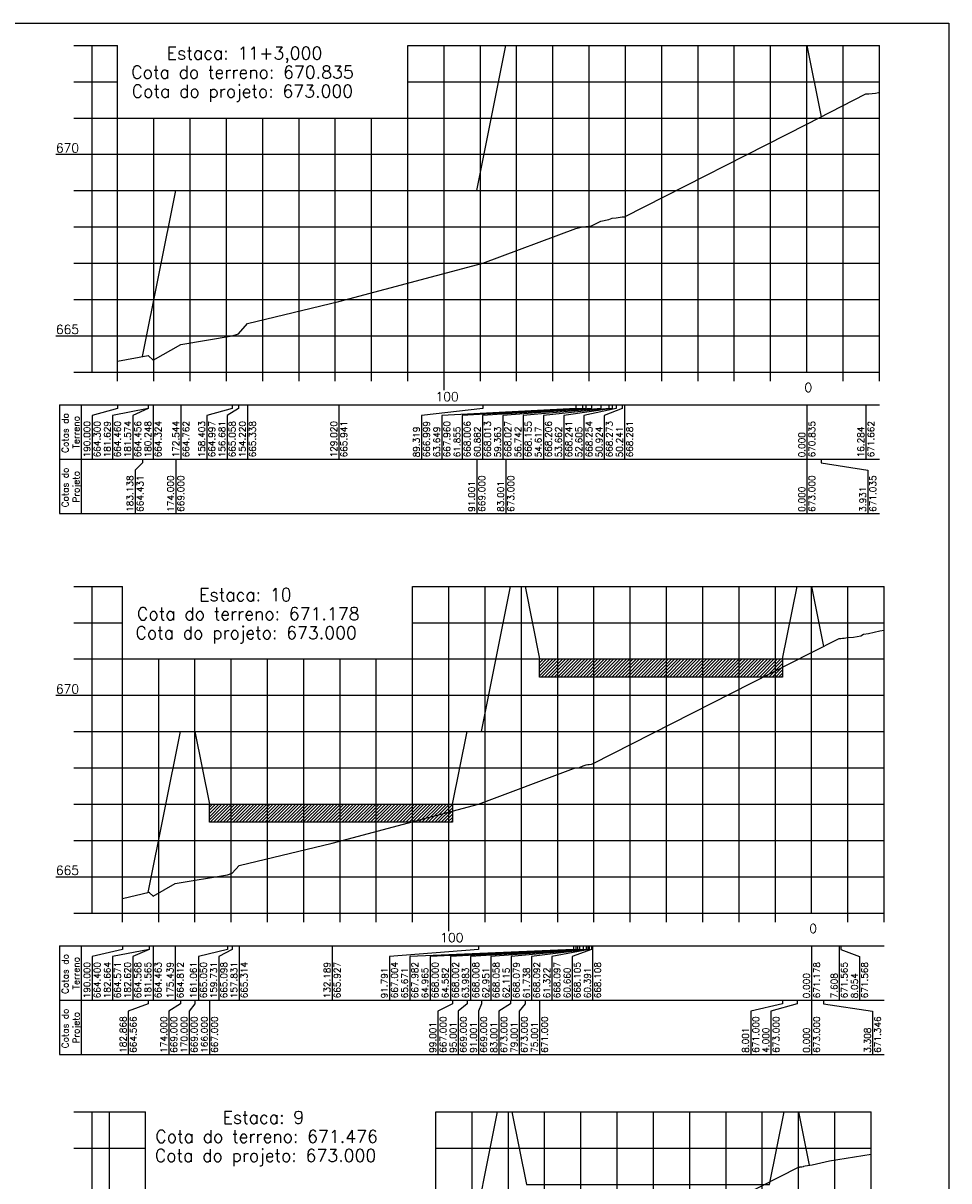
# Model space of a CAD drawing. Header units: inches. Extents: x 670 to 1686, y 41 to 653.
# Tile 10 of 10: x 1430 to 1686, y 296 to 615. Entities that reach past the tile are written whole.
import ezdxf

# ---------------------------------------------------------------- set-up
doc = ezdxf.new("R2010")
doc.units = ezdxf.units.IN
doc.header["$MEASUREMENT"] = 0
doc.linetypes.add('CONTINUO', pattern=[0])
for name, color, linetype in [('PROJETO', 104, 'Continuous'), ('SELO', 11, 'Continuous'), ('TERRENO', 22, 'Continuous'), ('TG', 7, 'CONTINUO'), ('Vp', 2, 'Continuous')]:
    doc.layers.add(name, color=color, linetype=linetype)
doc.styles.add('SIMPLEX', font='simplex', dxfattribs={"height": 0.2})
pattern_1 = [(45, (-2529.6362, 254.0057), (-0.44194174, 0.44194174), [])]

msp = doc.modelspace()

# ---------------------------------------------------------------- hatches: boundary and pattern name
at = {"layer": 'SELO'}
h = msp.add_hatch(dxfattribs=at)
h.set_pattern_fill('ANSI31', color=256, scale=5, style=0)
h.set_pattern_definition(pattern_1)
h.paths.add_polyline_path([(1572.86, 440.2), (1639.86, 440.2), (1639.86, 435.2), (1572.86, 435.2)])
h = msp.add_hatch(dxfattribs=at)
h.set_pattern_fill('ANSI31', color=256, scale=5, style=0)
h.set_pattern_definition(pattern_1)
h.paths.add_polyline_path([(1548.86, 400.2), (1548.86, 395.2), (1481.86, 395.2), (1481.86, 400.2)])

# ---------------------------------------------------------------- linework, layer by layer
at = {"layer": 'PROJETO', "flags": 128}
for points in [[(1463.41, 523.55), (1472.55, 569.24), (1472.55, 569.24), (1555.55, 569.24), (1563.55, 609.24), (1646.55, 609.24), (1646.55, 609.24), (1646.55, 609.24), (1646.55, 609.24), (1650.48, 589.59)], [(1465, 375.86), (1473.86, 420.2), (1473.86, 420.2), (1477.86, 420.2), (1481.86, 400.2), (1548.86, 400.2), (1552.86, 420.2), (1556.86, 420.2), (1564.86, 460.2), (1568.86, 460.2), (1572.86, 440.2), (1639.86, 440.2), (1643.86, 460.2), (1647.86, 460.2), (1647.86, 460.2), (1647.86, 460.2), (1647.86, 460.2), (1651.17, 443.66)], [(1461.44, 231.37), (1470.26, 275.42), (1470.26, 275.42), (1474.26, 275.42), (1478.26, 255.42), (1545.26, 255.42), (1549.26, 275.42), (1553.26, 275.42), (1561.26, 315.42), (1565.26, 315.42), (1569.26, 295.42), (1636.26, 295.42), (1640.26, 315.42), (1644.26, 315.42), (1644.26, 315.42), (1644.26, 315.42), (1644.26, 315.42), (1647.19, 300.73)]]:
    msp.add_lwpolyline(points, dxfattribs=at)
at = {"layer": 'SELO'}
for points in [[(1572.86, 440.2), (1639.86, 440.2), (1639.86, 435.2), (1572.86, 435.2)], [(1548.86, 400.2), (1548.86, 395.2), (1481.86, 395.2), (1481.86, 400.2), (1481.86, 400.2), (1481.86, 400.2), (1481.86, 400.2)]]:
    msp.add_lwpolyline(points, close=True, dxfattribs=at)
at = {"layer": 'TERRENO', "flags": 128}
for points in [[(1456.55, 522.24), (1464.92, 523.84), (1464.97, 523.8), (1466.3, 522.48), (1474, 526.86), (1488.14, 529.21), (1489.87, 529.82), (1492.33, 532.62), (1517.53, 538.65), (1557.23, 549.23), (1582.9, 558.84), (1584.69, 559.3), (1585.66, 559.37), (1587.18, 559.51), (1589.8, 560.79), (1591.93, 561.3), (1592.88, 561.65), (1593.94, 561.78), (1595.62, 561.97), (1596.31, 562.05), (1646.55, 587.59), (1662.83, 595.86), (1663.68, 595.94), (1664.57, 596.03), (1665.45, 596.11), (1666.32, 596.27), (1666.55, 596.29)], [(1457.86, 374.2), (1465.2, 375.91), (1465.24, 375.88), (1466.3, 374.83), (1472.42, 378.32), (1486.8, 380.7), (1488.13, 381.18), (1490.03, 383.34), (1515.68, 389.47), (1556.07, 400.24), (1582.19, 410.02), (1582.9, 410.2), (1583.28, 410.22), (1583.88, 410.28), (1584.91, 410.78), (1585.75, 410.99), (1586.13, 411.12), (1586.54, 411.17), (1587.2, 411.25), (1587.47, 411.28), (1647.86, 441.98), (1655.47, 445.85), (1655.92, 445.88), (1656.38, 445.93), (1656.85, 445.97), (1657.31, 446.06), (1657.8, 446.12), (1659.38, 446.24), (1661.42, 446.62), (1662.18, 447.03), (1663.53, 447.25), (1666.69, 447.98), (1667.86, 448.13)], [(1608.47, 281.99), (1644.26, 300.18), (1644.32, 300.21), (1644.41, 300.22), (1644.51, 300.23), (1644.61, 300.24), (1644.71, 300.26), (1644.82, 300.27), (1645.16, 300.3), (1645.6, 300.38), (1645.76, 300.47), (1646.05, 300.52), (1646.73, 300.67), (1647.07, 300.72), (1647.34, 300.75), (1648.02, 300.84), (1652.83, 301.96), (1664.26, 303.76)]]:
    msp.add_lwpolyline(points, dxfattribs=at)
at = {"layer": 'TG', "color": 4, "linetype": 'CONTINUO', "flags": 128}
for points in [[(1444.5, 609.24), (1449.5, 609.24)], [(1449.5, 519.24), (1449.5, 609.24)], [(1646.55, 519.24), (1646.55, 609.24)], [(1444.5, 599.24), (1449.5, 599.24)], [(1444.5, 589.24), (1449.5, 589.24)], [(1439.5, 579.24), (1449.5, 579.24)], [(1444.5, 569.24), (1449.5, 569.24)], [(1444.5, 559.24), (1449.5, 559.24)], [(1444.5, 549.24), (1449.5, 549.24)], [(1444.5, 539.24), (1449.5, 539.24)], [(1439.5, 529.24), (1449.5, 529.24)], [(1444.5, 519.24), (1449.5, 519.24)], [(1449.5, 519.24), (1666.55, 519.24)], [(1456.55, 516.74), (1456.55, 519.24)], [(1466.55, 516.74), (1466.55, 519.24)], [(1476.55, 516.74), (1476.55, 519.24)], [(1486.55, 516.74), (1486.55, 519.24)], [(1496.55, 516.74), (1496.55, 519.24)], [(1506.55, 516.74), (1506.55, 519.24)], [(1516.55, 516.74), (1516.55, 519.24)], [(1526.55, 516.74), (1526.55, 519.24)], [(1536.55, 516.74), (1536.55, 519.24)], [(1546.55, 514.24), (1546.55, 519.24)], [(1556.55, 516.74), (1556.55, 519.24)], [(1566.55, 516.74), (1566.55, 519.24)], [(1576.55, 516.74), (1576.55, 519.24)], [(1586.55, 516.74), (1586.55, 519.24)], [(1596.55, 516.74), (1596.55, 519.24)], [(1606.55, 516.74), (1606.55, 519.24)], [(1616.55, 516.74), (1616.55, 519.24)], [(1626.55, 516.74), (1626.55, 519.24)], [(1636.55, 516.74), (1636.55, 519.24)], [(1656.55, 516.74), (1656.55, 519.24)], [(1666.55, 516.74), (1666.55, 519.24)], [(1444.5, 460.2), (1449.5, 460.2)], [(1449.5, 370.2), (1449.5, 460.2)], [(1647.86, 370.2), (1647.86, 460.2)], [(1444.5, 450.2), (1449.5, 450.2)], [(1444.5, 440.2), (1449.5, 440.2)], [(1439.5, 430.2), (1449.5, 430.2)], [(1444.5, 420.2), (1449.5, 420.2)], [(1444.5, 410.2), (1449.5, 410.2)], [(1444.5, 400.2), (1449.5, 400.2)], [(1444.5, 390.2), (1449.5, 390.2)], [(1439.5, 380.2), (1449.5, 380.2)], [(1444.5, 370.2), (1449.5, 370.2)], [(1449.5, 370.2), (1667.86, 370.2)], [(1457.86, 367.7), (1457.86, 370.2)], [(1467.86, 367.7), (1467.86, 370.2)], [(1477.86, 367.7), (1477.86, 370.2)], [(1487.86, 367.7), (1487.86, 370.2)], [(1497.86, 367.7), (1497.86, 370.2)], [(1507.86, 367.7), (1507.86, 370.2)], [(1517.86, 367.7), (1517.86, 370.2)], [(1527.86, 367.7), (1527.86, 370.2)], [(1537.86, 367.7), (1537.86, 370.2)], [(1547.86, 365.2), (1547.86, 370.2)], [(1557.86, 367.7), (1557.86, 370.2)], [(1567.86, 367.7), (1567.86, 370.2)], [(1577.86, 367.7), (1577.86, 370.2)], [(1587.86, 367.7), (1587.86, 370.2)], [(1597.86, 367.7), (1597.86, 370.2)], [(1607.86, 367.7), (1607.86, 370.2)], [(1617.86, 367.7), (1617.86, 370.2)], [(1627.86, 367.7), (1627.86, 370.2)], [(1637.86, 367.7), (1637.86, 370.2)], [(1657.86, 367.7), (1657.86, 370.2)], [(1667.86, 367.7), (1667.86, 370.2)], [(1444.5, 315.42), (1449.5, 315.42)], [(1449.5, 225.42), (1449.5, 315.42)], [(1644.26, 225.42), (1644.26, 315.42)], [(1444.5, 305.42), (1449.5, 305.42)]]:
    msp.add_lwpolyline(points, dxfattribs=at)
at = {"layer": 'TG', "color": 7, "linetype": 'CONTINUO', "flags": 128}
for points in [[(1449.5, 609.24), (1456.55, 609.24)], [(1456.55, 519.24), (1456.55, 609.24)], [(1536.55, 519.24), (1536.55, 609.24)], [(1536.55, 609.24), (1666.55, 609.24)], [(1546.55, 519.24), (1546.55, 609.24)], [(1556.55, 519.24), (1556.55, 609.24)], [(1566.55, 519.24), (1566.55, 609.24)], [(1576.55, 519.24), (1576.55, 609.24)], [(1586.55, 519.24), (1586.55, 609.24)], [(1596.55, 519.24), (1596.55, 609.24)], [(1606.55, 519.24), (1606.55, 609.24)], [(1616.55, 519.24), (1616.55, 609.24)], [(1626.55, 519.24), (1626.55, 609.24)], [(1636.55, 519.24), (1636.55, 609.24)], [(1656.55, 519.24), (1656.55, 609.24)], [(1666.55, 519.24), (1666.55, 609.24)], [(1449.5, 599.24), (1456.55, 599.24)], [(1536.55, 599.24), (1666.55, 599.24)], [(1449.5, 589.24), (1666.55, 589.24)], [(1466.55, 519.24), (1466.55, 589.24)], [(1476.55, 519.24), (1476.55, 589.24)], [(1486.55, 519.24), (1486.55, 589.24)], [(1496.55, 519.24), (1496.55, 589.24)], [(1506.55, 519.24), (1506.55, 589.24)], [(1516.55, 519.24), (1516.55, 589.24)], [(1526.55, 519.24), (1526.55, 589.24)], [(1449.5, 579.24), (1666.55, 579.24)], [(1449.5, 569.24), (1666.55, 569.24)], [(1449.5, 559.24), (1666.55, 559.24)], [(1449.5, 549.24), (1666.55, 549.24)], [(1449.5, 539.24), (1666.55, 539.24)], [(1449.5, 529.24), (1666.55, 529.24)], [(1440.5, 510.24), (1666.55, 510.24)], [(1440.5, 510.24), (1440.5, 495.24)], [(1446.5, 510.24), (1446.5, 495.24)], [(1456.55, 509.24), (1449.5, 507.24)], [(1449.5, 507.24), (1449.5, 495.24)], [(1464.92, 509.24), (1455.1, 507.24)], [(1455.1, 507.24), (1455.1, 495.24)], [(1456.55, 510.24), (1456.55, 509.24)], [(1464.97, 509.24), (1460.7, 507.24)], [(1460.7, 507.24), (1460.7, 495.24)], [(1464.92, 510.24), (1464.92, 509.24)], [(1464.97, 510.24), (1464.97, 509.24)], [(1466.3, 510.24), (1466.3, 495.24)], [(1474, 510.24), (1474, 495.24)], [(1488.14, 509.24), (1481.13, 507.24)], [(1481.13, 507.24), (1481.13, 495.24)], [(1489.87, 509.24), (1486.73, 507.24)], [(1486.73, 507.24), (1486.73, 495.24)], [(1488.14, 510.24), (1488.14, 509.24)], [(1489.87, 510.24), (1489.87, 509.24)], [(1492.33, 510.24), (1492.33, 495.24)], [(1517.53, 510.24), (1517.53, 495.24)], [(1557.23, 509.24), (1540.31, 507.24)], [(1540.31, 507.24), (1540.31, 495.24)], [(1582.9, 509.24), (1545.91, 507.24)], [(1545.91, 507.24), (1545.91, 495.24)], [(1584.69, 509.24), (1551.51, 507.24)], [(1551.51, 507.24), (1551.51, 495.24)], [(1585.66, 509.24), (1557.11, 507.24)], [(1557.11, 507.24), (1557.11, 495.24)], [(1557.23, 510.24), (1557.23, 509.24)], [(1587.18, 509.24), (1562.71, 507.24)], [(1562.71, 507.24), (1562.71, 495.24)], [(1589.8, 509.24), (1568.31, 507.24)], [(1568.31, 507.24), (1568.31, 495.24)], [(1591.93, 509.24), (1573.91, 507.24)], [(1573.91, 507.24), (1573.91, 495.24)], [(1592.88, 509.24), (1579.51, 507.24)], [(1579.51, 507.24), (1579.51, 495.24)], [(1582.9, 510.24), (1582.9, 509.24)], [(1584.69, 510.24), (1584.69, 509.24)], [(1593.94, 509.24), (1585.11, 507.24)], [(1585.11, 507.24), (1585.11, 495.24)], [(1585.66, 510.24), (1585.66, 509.24)], [(1587.18, 510.24), (1587.18, 509.24)], [(1589.8, 510.24), (1589.8, 509.24)], [(1595.62, 509.24), (1590.71, 507.24)], [(1590.71, 507.24), (1590.71, 495.24)], [(1591.93, 510.24), (1591.93, 509.24)], [(1592.88, 510.24), (1592.88, 509.24)], [(1593.94, 510.24), (1593.94, 509.24)], [(1595.62, 510.24), (1595.62, 509.24)], [(1596.31, 510.24), (1596.31, 495.24)], [(1646.55, 510.24), (1646.55, 495.24)], [(1662.83, 510.24), (1662.83, 495.24)], [(1440.5, 495.24), (1666.55, 495.24)], [(1440.5, 495.24), (1440.5, 480.24)], [(1446.5, 495.24), (1446.5, 480.24)], [(1463.41, 495.24), (1463.41, 494.24)], [(1472.55, 495.24), (1472.55, 480.24)], [(1472.55, 495.24), (1472.55, 494.24)], [(1555.55, 495.24), (1555.55, 480.24)], [(1563.55, 495.24), (1563.55, 480.24)], [(1646.55, 495.24), (1646.55, 480.24)], [(1646.55, 495.24), (1646.55, 494.24)], [(1646.55, 495.24), (1646.55, 494.24)], [(1646.55, 495.24), (1646.55, 494.24)], [(1650.48, 495.24), (1650.48, 494.24)], [(1463.41, 494.24), (1461.35, 492.24)], [(1461.35, 492.24), (1461.35, 480.24)], [(1650.48, 494.24), (1663.35, 492.24)], [(1663.35, 492.24), (1663.35, 480.24)], [(1440.5, 480.24), (1666.55, 480.24)], [(1449.5, 460.2), (1457.86, 460.2)], [(1457.86, 370.2), (1457.86, 460.2)], [(1537.86, 370.2), (1537.86, 460.2)], [(1537.86, 460.2), (1667.86, 460.2)], [(1547.86, 370.2), (1547.86, 460.2)], [(1557.86, 370.2), (1557.86, 460.2)], [(1567.86, 370.2), (1567.86, 460.2)], [(1577.86, 370.2), (1577.86, 460.2)], [(1587.86, 370.2), (1587.86, 460.2)], [(1597.86, 370.2), (1597.86, 460.2)], [(1607.86, 370.2), (1607.86, 460.2)], [(1617.86, 370.2), (1617.86, 460.2)], [(1627.86, 370.2), (1627.86, 460.2)], [(1637.86, 370.2), (1637.86, 460.2)], [(1657.86, 370.2), (1657.86, 460.2)], [(1667.86, 370.2), (1667.86, 460.2)], [(1449.5, 450.2), (1457.86, 450.2)], [(1537.86, 450.2), (1667.86, 450.2)], [(1449.5, 440.2), (1667.86, 440.2)], [(1467.86, 370.2), (1467.86, 440.2)], [(1477.86, 370.2), (1477.86, 440.2)], [(1487.86, 370.2), (1487.86, 440.2)], [(1497.86, 370.2), (1497.86, 440.2)], [(1507.86, 370.2), (1507.86, 440.2)], [(1517.86, 370.2), (1517.86, 440.2)], [(1527.86, 370.2), (1527.86, 440.2)], [(1449.5, 430.2), (1667.86, 430.2)], [(1449.5, 420.2), (1667.86, 420.2)], [(1449.5, 410.2), (1667.86, 410.2)], [(1449.5, 400.2), (1667.86, 400.2)], [(1449.5, 390.2), (1667.86, 390.2)], [(1449.5, 380.2), (1667.86, 380.2)], [(1440.5, 361.2), (1667.86, 361.2)], [(1440.5, 361.2), (1440.5, 346.2)], [(1446.5, 361.2), (1446.5, 346.2)], [(1457.86, 361.2), (1457.86, 360.2)], [(1465.2, 361.2), (1465.2, 360.2)], [(1465.24, 361.2), (1465.24, 360.2)], [(1466.3, 361.2), (1466.3, 346.2)], [(1472.42, 361.2), (1472.42, 346.2)], [(1486.8, 361.2), (1486.8, 360.2)], [(1488.13, 361.2), (1488.13, 360.2)], [(1490.03, 361.2), (1490.03, 346.2)], [(1515.68, 361.2), (1515.68, 346.2)], [(1556.07, 361.2), (1556.07, 360.2)], [(1582.19, 361.2), (1582.19, 360.2)], [(1582.9, 361.2), (1582.9, 360.2)], [(1583.28, 361.2), (1583.28, 360.2)], [(1583.88, 361.2), (1583.88, 360.2)], [(1584.91, 361.2), (1584.91, 360.2)], [(1585.75, 361.2), (1585.75, 360.2)], [(1586.13, 361.2), (1586.13, 360.2)], [(1586.54, 361.2), (1586.54, 360.2)], [(1587.2, 361.2), (1587.2, 360.2)], [(1587.47, 361.2), (1587.47, 346.2)], [(1647.86, 361.2), (1647.86, 346.2)], [(1655.47, 361.2), (1655.47, 346.2)], [(1655.92, 361.2), (1655.92, 360.2)], [(1457.86, 360.2), (1449.5, 358.2)], [(1449.5, 358.2), (1449.5, 346.2)], [(1465.2, 360.2), (1455.1, 358.2)], [(1455.1, 358.2), (1455.1, 346.2)], [(1465.24, 360.2), (1460.7, 358.2)], [(1460.7, 358.2), (1460.7, 346.2)], [(1486.8, 360.2), (1478.83, 358.2)], [(1478.83, 358.2), (1478.83, 346.2)], [(1488.13, 360.2), (1484.43, 358.2)], [(1484.43, 358.2), (1484.43, 346.2)], [(1556.07, 360.2), (1531.47, 358.2)], [(1531.47, 358.2), (1531.47, 346.2)], [(1582.19, 360.2), (1537.07, 358.2)], [(1537.07, 358.2), (1537.07, 346.2)], [(1582.9, 360.2), (1542.67, 358.2)], [(1542.67, 358.2), (1542.67, 346.2)], [(1583.28, 360.2), (1548.27, 358.2)], [(1548.27, 358.2), (1548.27, 346.2)], [(1583.88, 360.2), (1553.87, 358.2)], [(1553.87, 358.2), (1553.87, 346.2)], [(1584.91, 360.2), (1559.47, 358.2)], [(1559.47, 358.2), (1559.47, 346.2)], [(1585.75, 360.2), (1565.07, 358.2)], [(1565.07, 358.2), (1565.07, 346.2)], [(1586.13, 360.2), (1570.67, 358.2)], [(1570.67, 358.2), (1570.67, 346.2)], [(1586.54, 360.2), (1576.27, 358.2)], [(1576.27, 358.2), (1576.27, 346.2)], [(1587.2, 360.2), (1581.87, 358.2)], [(1581.87, 358.2), (1581.87, 346.2)], [(1655.92, 360.2), (1661.07, 358.2)], [(1661.07, 358.2), (1661.07, 346.2)], [(1440.5, 346.2), (1667.86, 346.2)], [(1440.5, 346.2), (1440.5, 331.2)], [(1446.5, 346.2), (1446.5, 331.2)], [(1465, 345.2), (1459.46, 343.2)], [(1465, 346.2), (1465, 345.2)], [(1473.86, 345.2), (1470.66, 343.2)], [(1473.86, 346.2), (1473.86, 345.2)], [(1473.86, 346.2), (1473.86, 345.2)], [(1477.86, 345.2), (1476.26, 343.2)], [(1477.86, 346.2), (1477.86, 345.2)], [(1481.86, 346.2), (1481.86, 331.2)], [(1548.86, 345.2), (1544.86, 343.2)], [(1548.86, 346.2), (1548.86, 345.2)], [(1552.86, 345.2), (1550.46, 343.2)], [(1552.86, 346.2), (1552.86, 345.2)], [(1556.86, 345.2), (1556.06, 343.2)], [(1556.86, 346.2), (1556.86, 345.2)], [(1564.86, 345.2), (1561.66, 343.2)], [(1564.86, 346.2), (1564.86, 345.2)], [(1568.86, 345.2), (1567.26, 343.2)], [(1568.86, 346.2), (1568.86, 345.2)], [(1572.86, 346.2), (1572.86, 331.2)], [(1639.86, 345.2), (1631.06, 343.2)], [(1643.86, 345.2), (1636.66, 343.2)], [(1639.86, 346.2), (1639.86, 345.2)], [(1643.86, 346.2), (1643.86, 345.2)], [(1647.86, 346.2), (1647.86, 331.2)], [(1647.86, 346.2), (1647.86, 345.2)], [(1647.86, 346.2), (1647.86, 345.2)], [(1647.86, 346.2), (1647.86, 345.2)], [(1651.17, 346.2), (1651.17, 345.2)], [(1651.17, 345.2), (1664.66, 343.2)], [(1459.46, 343.2), (1459.46, 331.2)], [(1470.66, 343.2), (1470.66, 331.2)], [(1476.26, 343.2), (1476.26, 331.2)], [(1544.86, 343.2), (1544.86, 331.2)], [(1550.46, 343.2), (1550.46, 331.2)], [(1556.06, 343.2), (1556.06, 331.2)], [(1561.66, 343.2), (1561.66, 331.2)], [(1567.26, 343.2), (1567.26, 331.2)], [(1631.06, 343.2), (1631.06, 331.2)], [(1636.66, 343.2), (1636.66, 331.2)], [(1664.66, 343.2), (1664.66, 331.2)], [(1440.5, 331.2), (1667.86, 331.2)], [(1449.5, 315.42), (1464.26, 315.42)], [(1454.26, 225.42), (1454.26, 315.42)], [(1464.26, 225.42), (1464.26, 315.42)], [(1544.26, 225.42), (1544.26, 315.42)], [(1544.26, 315.42), (1664.26, 315.42)], [(1554.26, 225.42), (1554.26, 315.42)], [(1564.26, 225.42), (1564.26, 315.42)], [(1574.26, 225.42), (1574.26, 315.42)], [(1584.26, 225.42), (1584.26, 315.42)], [(1594.26, 225.42), (1594.26, 315.42)], [(1604.26, 225.42), (1604.26, 315.42)], [(1614.26, 225.42), (1614.26, 315.42)], [(1624.26, 225.42), (1624.26, 315.42)], [(1634.26, 225.42), (1634.26, 315.42)], [(1654.26, 225.42), (1654.26, 315.42)], [(1664.26, 225.42), (1664.26, 315.42)], [(1449.5, 305.42), (1464.26, 305.42)], [(1544.26, 305.42), (1664.26, 305.42)]]:
    msp.add_lwpolyline(points, dxfattribs=at)
at = {"layer": 'Vp'}
msp.add_lwpolyline([(1685.7, 181.77), (1510.7, 181.77), (1510.7, 41.38), (670.11, 41.38), (670.11, 615.38), (1685.7, 615.38)], close=True, dxfattribs=at)

# ---------------------------------------------------------------- texts
at = {"layer": 'TG', "color": 4, "style": 'SIMPLEX'}
for s, p in [('Estaca: 11+3,000', (1470.08, 605.38)), ('Cota do terreno: 670.835', (1460.29, 600.13)), ('Cota do projeto: 673.000', (1460.43, 594.88)), ('Estaca: 10', (1479.01, 456.17)), ('Cota do terreno: 671.178', (1461.89, 450.92)), ('Cota do projeto: 673.000', (1461.46, 445.67)), ('Estaca: 9', (1485.47, 312.16)), ('Cota do terreno: 671.476', (1466.94, 306.91)), ('Cota do projeto: 673.000', (1466.8, 301.66))]:
    msp.add_text(s, height=3.5, dxfattribs=at).set_placement(p)
at = {"layer": 'TG', "color": 2, "style": 'SIMPLEX'}
for s, p in [('670', (1439.5, 579.74)), ('665', (1439.5, 529.74)), ('100', (1544.16, 511.24)), ('0', (1645.88, 513.74)), ('670', (1439.5, 430.7)), ('665', (1439.5, 380.7)), ('0', (1647.2, 364.7)), ('100', (1545.48, 362.2))]:
    msp.add_text(s, height=2.5, dxfattribs=at).set_placement(p)
for s, p in [('Cotas do', (1443, 496.97)), ('Terreno', (1446, 498.16)), ('190.000', (1449, 495.74)), ('664.300', (1451.8, 495.74)), ('181.629', (1454.6, 495.74)), ('664.460', (1457.4, 495.74)), ('181.574', (1460.2, 495.74)), ('664.456', (1463, 495.74)), ('180.248', (1465.8, 495.74)), ('664.324', (1468.6, 495.74)), ('172.544', (1473.5, 495.74)), ('664.762', (1476.3, 495.74)), ('158.403', (1480.63, 495.74)), ('664.997', (1483.43, 495.74)), ('156.681', (1486.23, 495.74)), ('665.058', (1489.03, 495.74)), ('154.220', (1491.83, 495.74)), ('665.338', (1494.63, 495.74)), ('129.020', (1517.03, 495.74)), ('665.941', (1519.83, 495.74)), ('666.999', (1542.61, 495.74)), ('667.960', (1548.21, 495.74)), ('668.006', (1553.81, 495.74)), ('668.013', (1559.41, 495.74)), ('668.027', (1565.01, 495.74)), ('668.155', (1570.61, 495.74)), ('668.206', (1576.21, 495.74)), ('668.241', (1581.81, 495.74)), ('668.254', (1587.41, 495.74)), ('668.273', (1593.01, 495.74)), ('668.281', (1598.61, 495.74)), ('670.835', (1648.85, 495.74)), ('671.662', (1665.13, 495.74)), ('89.319', (1539.81, 495.74)), ('63.649', (1545.41, 495.74)), ('61.855', (1551.01, 495.74)), ('60.882', (1556.61, 495.74)), ('59.363', (1562.21, 495.74)), ('56.742', (1567.81, 495.74)), ('54.617', (1573.41, 495.74)), ('53.662', (1579.01, 495.74)), ('52.605', (1584.61, 495.74)), ('50.924', (1590.21, 495.74)), ('50.241', (1595.81, 495.74)), ('0.000', (1646.05, 495.74)), ('16.284', (1662.33, 495.74)), ('Cotas do', (1443, 481.97)), ('Projeto', (1446, 483.32)), ('183.138', (1460.85, 480.74)), ('664.431', (1463.65, 480.74)), ('174.000', (1472.05, 480.74)), ('669.000', (1474.85, 480.74)), ('91.001', (1555.05, 480.74)), ('669.000', (1557.85, 480.74)), ('83.001', (1563.05, 480.74)), ('673.000', (1565.85, 480.74)), ('673.000', (1648.85, 480.74)), ('671.035', (1665.65, 480.74)), ('0.000', (1646.05, 480.74)), ('3.931', (1662.85, 480.74)), ('Cotas do', (1443, 347.93)), ('Terreno', (1446, 349.12)), ('190.000', (1449, 346.7)), ('664.400', (1451.8, 346.7)), ('182.664', (1454.6, 346.7)), ('664.571', (1457.4, 346.7)), ('182.620', (1460.2, 346.7)), ('664.568', (1463, 346.7)), ('181.565', (1465.8, 346.7)), ('664.463', (1468.6, 346.7)), ('175.439', (1471.92, 346.7)), ('664.812', (1474.72, 346.7)), ('161.061', (1478.33, 346.7)), ('665.050', (1481.13, 346.7)), ('159.731', (1483.93, 346.7)), ('665.098', (1486.73, 346.7)), ('157.831', (1489.53, 346.7)), ('665.314', (1492.33, 346.7)), ('132.189', (1515.18, 346.7)), ('665.927', (1517.98, 346.7)), ('667.004', (1533.77, 346.7)), ('667.982', (1539.37, 346.7)), ('64.965', (1542.17, 346.7)), ('668.000', (1544.97, 346.7)), ('64.582', (1547.77, 346.7)), ('668.002', (1550.57, 346.7)), ('63.983', (1553.37, 346.7)), ('668.008', (1556.17, 346.7)), ('668.058', (1561.77, 346.7)), ('62.115', (1564.57, 346.7)), ('668.079', (1567.37, 346.7)), ('61.738', (1570.17, 346.7)), ('668.092', (1572.97, 346.7)), ('61.322', (1575.77, 346.7)), ('668.097', (1578.57, 346.7)), ('60.660', (1581.37, 346.7)), ('668.105', (1584.17, 346.7)), ('668.108', (1589.77, 346.7)), ('671.178', (1650.16, 346.7)), ('671.565', (1657.77, 346.7)), ('671.568', (1663.37, 346.7)), ('91.791', (1530.97, 346.7)), ('65.671', (1536.57, 346.7)), ('62.951', (1558.97, 346.7)), ('60.391', (1586.97, 346.7)), ('0.000', (1647.36, 346.7)), ('7.608', (1654.97, 346.7)), ('8.054', (1660.57, 346.7)), ('Cotas do', (1443, 332.93)), ('Projeto', (1446, 334.28)), ('182.868', (1458.96, 331.7)), ('664.566', (1461.76, 331.7)), ('174.000', (1470.16, 331.7)), ('669.000', (1472.96, 331.7)), ('170.000', (1475.76, 331.7)), ('669.000', (1478.56, 331.7)), ('166.000', (1481.36, 331.7)), ('667.000', (1484.16, 331.7)), ('99.001', (1544.36, 331.7)), ('667.000', (1547.16, 331.7)), ('95.001', (1549.96, 331.7)), ('669.000', (1552.76, 331.7)), ('91.001', (1555.56, 331.7)), ('669.000', (1558.36, 331.7)), ('83.001', (1561.16, 331.7)), ('673.000', (1563.96, 331.7)), ('79.001', (1566.76, 331.7)), ('673.000', (1569.56, 331.7)), ('75.001', (1572.36, 331.7)), ('671.000', (1575.16, 331.7)), ('671.000', (1633.36, 331.7)), ('673.000', (1638.96, 331.7)), ('673.000', (1650.16, 331.7)), ('671.346', (1666.96, 331.7)), ('8.001', (1630.56, 331.7)), ('4.000', (1636.16, 331.7)), ('0.000', (1647.36, 331.7)), ('3.308', (1664.16, 331.7))]:
    msp.add_text(s, height=1.8, rotation=90, dxfattribs=at).set_placement(p)

doc.saveas('drawing.dxf')
